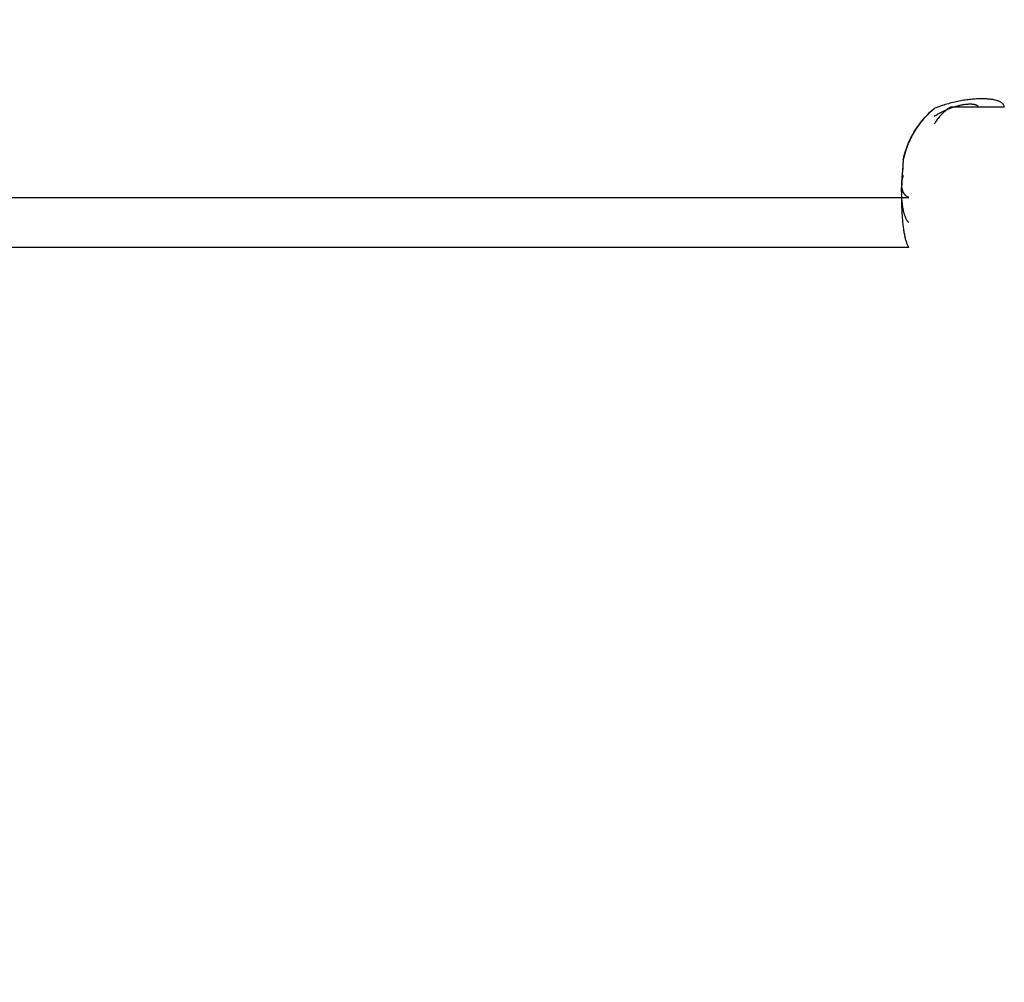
# Model space of a CAD drawing. Header units: millimetres. Extents: x 0 to 900, y -30 to 196.
# Tile 67 of 68: x 872 to 900, y 63 to 90. Entities that reach past the tile are written whole.
import ezdxf

# ---------------------------------------------------------------- set-up
doc = ezdxf.new("R2010")
doc.units = ezdxf.units.MM
doc.header["$MEASUREMENT"] = 0
doc.layers.add('Predefinito', color=5, linetype='Continuous')

# ---------------------------------------------------------------- blocks, each defined once
blk = doc.blocks.new('(#4957) MENSOLA_INTELIGENTE')
at = {"layer": 'Predefinito', "extrusion": (1, 0, 0)}
for points in [[(253.0531386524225, -143.6387972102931), (234.6624582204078, -83.48559196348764)], [(253.0531386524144, -143.6387972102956), (234.6624582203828, -83.48559196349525)], [(253.0531386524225, -143.6387972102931), (234.6624582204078, -83.48559196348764)], [(141.6472087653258, -76.40930901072), (141.6472087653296, -188.1559256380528)], [(141.6472087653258, -76.40930901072), (141.6472087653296, -188.1559256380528)], [(42.53357730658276, -103.431910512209), (128.1822646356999, -77.24647896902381)], [(127.9629858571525, -76.52925040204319), (42.31429852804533, -102.7146819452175)], [(42.09501974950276, -101.997453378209), (127.7437070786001, -75.81202183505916)], [(84.91936341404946, -88.90473760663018), (85.35792097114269, -90.33919474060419)], [(66.62851401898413, -211.0914423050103), (35.25423715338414, -108.4708066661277)], [(66.62851401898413, -211.0914423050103), (35.25423715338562, -108.4708066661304)], [(65.71180408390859, -209.8031710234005), (34.58630741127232, -107.9962587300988)], [(64.27734694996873, -210.2417285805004), (33.1518502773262, -108.4348162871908)], [(36.6122823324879, -105.242232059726), (42.53357730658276, -103.431910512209)], [(42.09501974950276, -101.997453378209), (42.53357730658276, -103.431910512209)], [(36.39300355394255, -104.5250034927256), (42.31429852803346, -102.7146819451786)], [(36.17372477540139, -103.8077749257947), (42.09501974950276, -101.997453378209)], [(39.57292981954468, -104.337071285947), (39.1343722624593, -102.9026141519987)], [(35.25423715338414, -108.4708066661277), (35.34579765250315, -108.4495644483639), (35.43656330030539, -108.4251481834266), (35.52642410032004, -108.3975874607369), (35.61527115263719, -108.3669156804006), (35.70299678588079, -108.3331700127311), (35.78949468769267, -108.2963913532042), (35.87466003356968, -108.2566242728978), (35.95838961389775, -108.2139169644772), (36.04058195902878, -108.1683211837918), (36.12113746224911, -108.1198921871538), (36.19995850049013, -108.068688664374), (36.27694955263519, -108.0147726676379), (36.35201731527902, -107.9582095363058), (36.42507081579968, -107.8990678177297), (36.49602152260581, -107.8374191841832), (36.56478345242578, -107.7733383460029), (36.63127327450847, -107.7069029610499), (36.6954104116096, -107.6381935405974), (36.75711713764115, -107.5672933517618), (36.81631867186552, -107.4942883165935), (36.87294326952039, -107.4192669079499), (36.92692230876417, -107.3423200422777), (36.97819037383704, -107.2635409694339), (37.02668533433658, -107.1830251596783), (37.07234842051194, -107.1008701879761), (37.11512429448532, -107.0171756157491), (37.15496111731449, -106.93204287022), (37.19181061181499, -106.8455751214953), (37.22562812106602, -106.7578771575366), (37.2563726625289, -106.6690552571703), (37.28400697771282, -106.5792170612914), (37.30849757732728, -106.4884714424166), (37.32981478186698, -106.3969283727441), (37.34793275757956, -106.3046987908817), (37.36282954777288, -106.2118944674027), (37.3744870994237, -106.1186278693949), (37.38289128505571, -106.0250120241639), (37.38803191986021, -105.9311603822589), (37.3899027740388, -105.8371866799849), (37.38850158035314, -105.7432048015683), (37.38383003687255, -105.6493286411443), (37.3758938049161, -105.555671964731), (37.36470250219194, -105.4623482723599), (37.35026969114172, -105.3694706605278), (37.33261286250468, -105.2771516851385), (37.31175341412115, -105.1855032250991), (37.28771662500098, -105.0946363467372), (37.2605316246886, -105.0046611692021), (37.2302313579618, -104.9156867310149), (37.19685254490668, -104.8278208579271), (37.16043563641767, -104.7411700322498), (37.12102476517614, -104.6558392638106), (37.07866769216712, -104.5719319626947), (37.03341574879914, -104.4895498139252), (36.98532377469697, -104.4087926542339), (36.93445005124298, -104.3297583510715), (36.88085623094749, -104.2525426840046), (36.82460726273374, -104.1772392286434), (36.76577131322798, -104.1039392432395), (36.70441968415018, -104.0327315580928), (36.64062672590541, -103.9637024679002), (36.57446974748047, -103.8969356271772), (36.50602892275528, -103.8325119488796), (36.43538719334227, -103.7705095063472), (36.36263016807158, -103.7110034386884), (36.28784601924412, -103.6540658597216)], [(35.25423715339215, -108.4708066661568), (35.34579765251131, -108.4495644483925), (35.43656330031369, -108.4251481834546), (35.52642410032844, -108.3975874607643), (35.61527115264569, -108.3669156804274), (35.70299678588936, -108.3331700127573), (35.78949468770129, -108.2963913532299), (35.87466003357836, -108.2566242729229), (35.95838961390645, -108.2139169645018), (36.0405819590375, -108.1683211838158), (36.12113746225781, -108.1198921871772), (36.19995850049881, -108.0686886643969), (36.27694955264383, -108.0147726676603), (36.35201731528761, -107.9582095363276), (36.42507081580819, -107.899067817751), (36.49602152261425, -107.837419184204), (36.56478345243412, -107.7733383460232), (36.6312732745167, -107.7069029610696), (36.6954104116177, -107.6381935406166), (36.75711713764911, -107.5672933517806), (36.81631867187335, -107.4942883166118), (36.87294326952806, -107.4192669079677), (36.92692230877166, -107.3423200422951), (36.97819037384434, -107.2635409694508), (37.0266853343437, -107.1830251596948), (37.07234842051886, -107.1008701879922), (37.11512429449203, -107.0171756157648), (37.15496111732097, -106.9320428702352), (37.19181061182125, -106.8455751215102), (37.22562812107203, -106.7578771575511), (37.25637266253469, -106.6690552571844), (37.28400697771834, -106.5792170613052), (37.30849757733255, -106.48847144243), (37.32981478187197, -106.3969283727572), (37.34793275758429, -106.3046987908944), (37.36282954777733, -106.2118944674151), (37.37448709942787, -106.1186278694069), (37.3828912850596, -106.0250120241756), (37.3880319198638, -105.9311603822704), (37.3899027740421, -105.8371866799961), (37.38850158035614, -105.7432048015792), (37.38383003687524, -105.649328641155), (37.3758938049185, -105.5556719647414), (37.36470250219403, -105.46234827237), (37.35026969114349, -105.3694706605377), (37.33261286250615, -105.2771516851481), (37.3117534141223, -105.1855032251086), (37.28771662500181, -105.0946363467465), (37.26053162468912, -105.0046611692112), (37.230231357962, -104.9156867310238), (37.19685254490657, -104.8278208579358), (37.16043563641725, -104.7411700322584), (37.12102476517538, -104.655839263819), (37.07866769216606, -104.5719319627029), (37.03341574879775, -104.4895498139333), (36.98532377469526, -104.4087926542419), (36.93445005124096, -104.3297583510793), (36.88085623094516, -104.2525426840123), (36.82460726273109, -104.177239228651), (36.76577131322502, -104.1039392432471), (36.70441968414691, -104.0327315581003), (36.64062672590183, -103.9637024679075), (36.57446974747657, -103.8969356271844), (36.50602892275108, -103.8325119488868), (36.43538719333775, -103.7705095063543), (36.36263016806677, -103.7110034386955), (36.287846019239, -103.6540658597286)], [(36.28784601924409, -103.6540658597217), (36.36117527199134, -103.7098560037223), (36.43322955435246, -103.7686831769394), (36.50383380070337, -103.8305187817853), (36.53853722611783, -103.862552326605), (36.57281222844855, -103.8953214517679), (36.60663690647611, -103.9288189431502), (36.6399894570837, -103.9630367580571), (36.67284821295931, -103.9979660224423), (36.70519168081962, -104.0335970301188), (36.73699858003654, -104.0699192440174), (36.76824788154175, -104.1069212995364), (36.79891884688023, -104.1445910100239), (36.82899106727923, -104.1829153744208), (36.85844450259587, -104.2218805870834), (36.88725952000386, -104.261472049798), (36.91541693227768, -104.3016743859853), (36.94289803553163, -104.3424714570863), (36.96968464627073, -104.383846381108), (36.99575913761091, -104.4257815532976), (37.02110447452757, -104.4682586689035), (37.04570424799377, -104.5112587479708), (37.06954270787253, -104.5547621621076), (37.09260479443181, -104.5987486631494), (37.11487616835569, -104.6431974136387), (37.1363432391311, -104.6880870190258), (37.15699319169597, -104.7333955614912), (37.17681401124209, -104.7791006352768), (37.19579450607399, -104.8251793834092), (37.21392432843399, -104.871608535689), (37.23119399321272, -104.9183644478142), (37.24759489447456, -104.9654231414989), (37.26311931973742, -105.0127603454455), (37.27776046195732, -105.0603515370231), (37.29151242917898, -105.1081719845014), (37.30437025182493, -105.156196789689), (37.31632988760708, -105.2044009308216), (37.32738822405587, -105.2527593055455), (37.33754307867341, -105.3012467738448), (37.34679319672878, -105.3498382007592), (37.35513824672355, -105.3985084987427), (37.36257881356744, -105.447232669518), (37.36911638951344, -105.4959858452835), (37.37475336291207, -105.5447433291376), (37.37949300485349, -105.593480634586), (37.38333945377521, -105.6421735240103), (37.38629769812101, -105.6907980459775), (37.38837355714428, -105.7393305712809), (37.38957365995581, -105.78774782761), (37.38990542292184, -105.8360269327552), (37.38937702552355, -105.8841454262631), (37.3879973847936, -105.9320812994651), (37.38577612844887, -105.9798130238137), (37.38272356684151, -106.0273195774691), (37.37885066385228, -106.0745804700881), (37.37416900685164, -106.1215757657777), (37.36242871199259, -106.2146927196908), (37.34760666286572, -106.3065227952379), (37.32981478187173, -106.3969283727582), (37.30894854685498, -106.4866742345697), (37.28478950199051, -106.5765007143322), (37.25729204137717, -106.6662363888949), (37.24228023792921, -106.7110149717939), (37.22642191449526, -106.7557039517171), (37.20971468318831, -106.8002803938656), (37.19215695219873, -106.8447211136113), (37.17374794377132, -106.8890027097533), (37.15448771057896, -106.9331015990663), (37.13437715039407, -106.9769940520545), (37.1134180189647, -107.0206562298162), (37.09161294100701, -107.0640642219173), (37.06896541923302, -107.1071940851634), (37.04547984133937, -107.1500218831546), (37.02116148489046, -107.1925237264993), (36.99601652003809, -107.2346758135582), (36.97005201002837, -107.2764544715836), (36.94327590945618, -107.3178361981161), (36.91569706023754, -107.3587977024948), (36.88732518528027, -107.3993159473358), (36.85817087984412, -107.4393681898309), (36.82824560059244, -107.4789320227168), (36.79756165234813, -107.5179854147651), (36.7661321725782, -107.5565067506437), (36.73397111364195, -107.5944748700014), (36.70109322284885, -107.6318691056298), (36.66751402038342, -107.6686693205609), (36.63324977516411, -107.70485594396), (36.59831747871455, -107.7404100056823), (36.56273481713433, -107.7753131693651), (36.52652014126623, -107.8095477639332), (36.48969243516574, -107.8430968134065), (36.45227128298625, -107.8759440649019), (36.41427683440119, -107.9080740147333), (36.37572976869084, -107.9394719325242), (36.33665125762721, -107.9701238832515), (36.29706292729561, -108.000016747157), (36.25698681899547, -108.0291382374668), (36.21644534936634, -108.0574769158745), (36.17546126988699, -108.0850222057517), (36.13405762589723, -108.1117644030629), (36.09225771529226, -108.1376946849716), (36.05008504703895, -108.1628051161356), (36.00756329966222, -108.1870886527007), (35.96471627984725, -108.2105391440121), (35.92156788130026, -108.2331513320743), (35.87814204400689, -108.2549208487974), (35.83446271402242, -108.2758442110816), (35.79055380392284, -108.2959188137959), (35.74643915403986, -108.3151429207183), (35.70214249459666, -108.3335156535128), (35.65768740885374, -108.3510369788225), (35.61309729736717, -108.3677076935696), (35.56839534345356, -108.3835294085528), (35.52360447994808, -108.3985045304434), (35.4338463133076, -108.4259284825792), (35.34400007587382, -108.4500139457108), (35.25423715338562, -108.4708066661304)], [(36.17372477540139, -103.8077749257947), (36.6122823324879, -105.242232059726)], [(35.55889192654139, -102.6266802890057), (35.57079035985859, -102.6642691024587), (35.58346640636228, -102.7017275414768), (35.59691922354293, -102.7390319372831), (35.61114702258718, -102.7761585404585), (35.62614705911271, -102.8130835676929), (35.64191562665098, -102.8497832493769), (35.65844805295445, -102.8862338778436), (35.67573869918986, -102.9224118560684), (35.69378096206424, -102.9582937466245), (35.71256727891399, -102.9938563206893), (35.73208913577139, -103.0290766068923), (35.75233707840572, -103.0639319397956), (35.77330072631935, -103.0984000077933), (35.79496878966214, -103.132458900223), (35.81732908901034, -103.1660871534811), (35.84036857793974, -103.1992637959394), (35.86407336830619, -103.2319683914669), (35.88842875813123, -103.2641810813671), (35.91341926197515, -103.2958826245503), (35.93902864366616, -103.3270544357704), (35.96523995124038, -103.3576786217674), (35.99203555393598, -103.3877380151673), (36.01939718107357, -103.4172162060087), (36.04730596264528, -103.4460975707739), (36.07574247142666, -103.4743672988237), (36.10468676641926, -103.5020114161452), (36.13411843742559, -103.5290168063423), (36.16401665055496, -103.555371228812), (36.19436019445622, -103.5810633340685), (36.22512752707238, -103.6060826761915), (36.25629682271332, -103.6304197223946), (36.28784601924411, -103.6540658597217)], [(36.28784601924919, -103.6540658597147), (36.23416109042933, -103.6132385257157), (36.18188330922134, -103.5706242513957), (36.13107212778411, -103.5262714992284), (36.08178533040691, -103.480230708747), (36.03407896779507, -103.4325542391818), (35.98800729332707, -103.3832963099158), (35.9436227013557, -103.3325129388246), (35.90097566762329, -103.2802618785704), (35.86011469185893, -103.2266025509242), (35.82108624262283, -103.1715959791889), (35.78393470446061, -103.1153047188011), (35.74870232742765, -103.0577927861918), (35.71542917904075, -102.9991255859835), (35.68415309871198, -102.9393698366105), (35.65490965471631, -102.8785934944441), (35.62773210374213, -102.81686567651), (35.60265135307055, -102.7542565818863), (35.57969592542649, -102.6908374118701), (35.5588919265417, -102.6266802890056)], [(35.55889192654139, -102.6266802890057), (35.57079035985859, -102.6642691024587), (35.58346640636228, -102.7017275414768), (35.59691922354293, -102.7390319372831), (35.61114702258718, -102.7761585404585), (35.62614705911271, -102.8130835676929), (35.64191562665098, -102.8497832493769), (35.65844805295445, -102.8862338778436), (35.67573869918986, -102.9224118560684), (35.69378096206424, -102.9582937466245), (35.71256727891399, -102.9938563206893), (35.73208913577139, -103.0290766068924), (35.75233707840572, -103.0639319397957), (35.77330072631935, -103.0984000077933), (35.79496878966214, -103.132458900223), (35.81732908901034, -103.1660871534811), (35.84036857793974, -103.1992637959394), (35.86407336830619, -103.2319683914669), (35.88842875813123, -103.2641810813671), (35.91341926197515, -103.2958826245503), (35.93902864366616, -103.3270544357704), (35.96523995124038, -103.3576786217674), (35.99203555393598, -103.3877380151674), (36.01939718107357, -103.4172162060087), (36.04730596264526, -103.4460975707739), (36.07574247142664, -103.4743672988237), (36.10468676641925, -103.5020114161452), (36.13411843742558, -103.5290168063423), (36.16401665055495, -103.5553712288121), (36.1943601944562, -103.5810633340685), (36.22512752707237, -103.6060826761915), (36.25629682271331, -103.6304197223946), (36.28784601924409, -103.6540658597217)], [(34.41226907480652, -98.87624593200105), (35.55889192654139, -102.6266802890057)], [(34.41226907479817, -98.87624593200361), (35.55889192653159, -102.6266802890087)], [(34.41226907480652, -98.87624593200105), (35.55889192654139, -102.6266802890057)], [(34.83957538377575, -104.2156653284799), (35.27813294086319, -105.6501224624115)], [(34.46762649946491, -105.8979191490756), (34.0290689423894, -104.4634620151)], [(34.58630741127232, -107.9962587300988), (33.1518502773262, -108.4348162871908)], [(33.61174433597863, -96.2578474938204), (34.41226907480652, -98.87624593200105)], [(33.61174433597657, -96.25784749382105), (34.41226907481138, -98.87624593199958)], [(33.61174433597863, -96.2578474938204), (34.41226907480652, -98.87624593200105)], [(32.85924441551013, -105.4160889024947), (34.17517449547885, -106.1360781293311)], [(32.70120283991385, -106.9608149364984), (34.13565997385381, -106.5222573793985)], [(34.02906894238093, -104.4634620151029), (34.12477197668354, -104.7764925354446)], [(27.31756183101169, -75.67050416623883), (33.61174433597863, -96.2578474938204)], [(27.31756183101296, -75.67050416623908), (33.61174433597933, -96.25784749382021)], [(27.3175618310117, -75.67050416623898), (33.61174433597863, -96.2578474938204)]]:
    blk.add_lwpolyline(points, dxfattribs=at)
at = {"layer": 'Predefinito'}
for points in [[(898.4, 81.98644704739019), (1.600000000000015, 81.98644704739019)], [(898.4, 81.54788949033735), (1.600000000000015, 81.54788949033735)], [(898.5, 37.3899112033), (900, 37.3899112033)], [(898.5000000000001, 36.28784601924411), (900.0000000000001, 36.28784601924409)], [(900.0000000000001, 35.55889192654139), (898.5000000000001, 35.55889192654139)], [(898.5, 34.98558050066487), (900, 34.98558050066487)], [(898.5000000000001, 34.41226907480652), (900.0000000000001, 34.41226907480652)], [(897.0735385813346, 34.11381235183), (2.92646141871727, 34.11381235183)], [(450, 34.13565997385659), (897.1143127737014, 34.13565997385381)], [(898.5, 34.01200670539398), (900, 34.01200670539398)], [(898.5000000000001, 33.61174433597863), (900.0000000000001, 33.61174433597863)], [(897.114312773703, 32.70120283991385), (450, 32.70120283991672)], [(897.073538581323, 32.61381235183), (2.92646141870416, 32.61381235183)], [(898.5, 30.46465308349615), (900, 30.46465308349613)]]:
    blk.add_lwpolyline(points, dxfattribs=at)
at = {"layer": 'Predefinito', "extrusion": (0.9998629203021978, 0.01592200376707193, 0.00454207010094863)}
blk.add_lwpolyline([(27.78520780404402, -106.0795240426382), (21.9771780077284, -107.736153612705)], dxfattribs=at)
at = {"layer": 'Predefinito', "extrusion": (0, -0.2923717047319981, 0.956304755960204)}
blk.add_lwpolyline([(897.8330634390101, 2.847539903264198), (897.8655625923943, 2.881720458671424), (897.8973823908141, 2.916811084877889), (897.9284864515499, 2.95279266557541), (897.958839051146, 2.989644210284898), (897.988405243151, 3.027342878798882), (898.0171509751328, 3.065864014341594), (898.0450432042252, 3.105181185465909), (898.0720500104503, 3.145266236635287), (898.0981407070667, 3.18608934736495), (898.1232859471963, 3.227619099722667), (898.1474578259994, 3.269822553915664), (898.1706299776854, 3.312665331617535), (898.1927776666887, 3.356111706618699), (898.2138778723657, 3.400124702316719), (898.2339093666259, 3.444666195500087), (898.2528527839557, 3.489697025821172), (898.2706906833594, 3.535177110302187), (898.2874076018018, 3.581065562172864), (898.3029900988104, 3.627320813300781), (898.3174267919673, 3.67390073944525), (898.3307083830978, 3.720762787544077), (898.3428276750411, 3.767864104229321), (898.3537795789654, 3.815161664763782), (898.3635611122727, 3.862612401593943), (898.3721713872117, 3.910173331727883), (898.3796115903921, 3.957801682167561), (898.3858849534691, 4.005455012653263), (898.3909967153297, 4.053091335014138), (898.3949540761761, 4.100669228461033), (898.3977661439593, 4.148147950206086), (898.3994438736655, 4.195487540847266), (898.4, 4.242648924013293)], dxfattribs=at)
at = {"layer": 'Predefinito', "extrusion": (0, -0.2923717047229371, 0.9563047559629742)}
blk.add_lwpolyline([(898.3999999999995, 4.242648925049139), (898.3988735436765, 4.175532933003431), (898.3954954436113, 4.108492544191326), (898.3898695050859, 4.041603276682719), (898.3820020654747, 3.974940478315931), (898.3719019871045, 3.908579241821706), (898.3595806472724, 3.842594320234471), (898.3450519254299, 3.7770600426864), (898.3283321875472, 3.712050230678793), (898.3094402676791, 3.647638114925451), (898.2883974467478, 3.583896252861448), (898.2652274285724, 3.520896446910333), (898.2399563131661, 3.458709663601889), (898.2126125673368, 3.397405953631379), (898.1832269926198, 3.337054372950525), (898.1518326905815, 3.277722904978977), (898.1184650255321, 3.219478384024), (898.0831615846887, 3.162386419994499), (898.0459621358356, 3.10651132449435), (898.0069085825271, 3.051916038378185), (897.9660449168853, 2.99866206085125), (897.9234171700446, 2.946809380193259), (897.8790733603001, 2.896416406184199), (897.8330634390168, 2.847539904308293)], dxfattribs=at)
at = {"layer": 'Predefinito', "extrusion": (0.8863624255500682, -0.2759956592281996, -0.3717365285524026)}
blk.add_lwpolyline([(301.7717684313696, 218.6663699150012), (301.633077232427, 218.5007955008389)], dxfattribs=at)
at = {"layer": 'Predefinito', "extrusion": (0, -0.2923717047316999, 0.9563047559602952)}
blk.add_lwpolyline([(897.833063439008, 2.847539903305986), (897.8655625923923, 2.881720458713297), (897.897382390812, 2.916811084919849), (897.9284864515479, 2.952792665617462), (897.958839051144, 2.989644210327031), (897.9884052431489, 3.027342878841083), (898.0171509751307, 3.065864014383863), (898.0450432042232, 3.105181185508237), (898.0720500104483, 3.145266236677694), (898.0981407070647, 3.186089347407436), (898.1232859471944, 3.227619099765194), (898.1474578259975, 3.269822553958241), (898.1706299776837, 3.312665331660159), (898.192777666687, 3.356111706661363), (898.2138778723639, 3.400124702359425), (898.2339093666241, 3.444666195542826), (898.252852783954, 3.489697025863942), (898.2706906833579, 3.535177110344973), (898.2874076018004, 3.58106556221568), (898.302990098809, 3.627320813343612), (898.3174267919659, 3.673900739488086), (898.3307083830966, 3.720762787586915), (898.3428276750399, 3.767864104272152), (898.3537795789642, 3.81516166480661), (898.3635611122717, 3.862612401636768), (898.3721713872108, 3.910173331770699), (898.3796115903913, 3.957801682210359), (898.3858849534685, 4.005455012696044), (898.390996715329, 4.053091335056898), (898.3949540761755, 4.100669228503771), (898.3977661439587, 4.148147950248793), (898.3994438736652, 4.195487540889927), (898.3999999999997, 4.242648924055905)], dxfattribs=at)
at = {"layer": 'Predefinito', "extrusion": (0, -0.2923717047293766, 0.9563047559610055)}
blk.add_lwpolyline([(897.2743078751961, 1.999999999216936), (897.2993629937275, 2.058362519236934), (897.3258369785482, 2.116231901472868), (897.3537153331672, 2.173556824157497), (897.3829811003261, 2.230286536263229), (897.4136148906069, 2.286371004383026), (897.445594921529, 2.34176105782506), (897.478897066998, 2.396408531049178), (897.5134949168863, 2.450266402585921), (897.5493598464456, 2.503288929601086), (897.5864610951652, 2.555431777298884), (897.624765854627, 2.606652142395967), (897.6642393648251, 2.656908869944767), (897.7048450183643, 2.706162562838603), (897.7465444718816, 2.754375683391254), (897.7892977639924, 2.801512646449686), (897.8330634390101, 2.84753990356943)], dxfattribs=at)
at = {"layer": 'Predefinito', "extrusion": (0, 1, 0)}
for points in [[(-900.0000000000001, -108.4708066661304), (-898.5000000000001, -108.4708066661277)], [(-899.9999999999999, -108.470806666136), (-898.5, -108.4708066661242)], [(-450, -105.8979191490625), (-897.2743078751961, -105.8979191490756)], [(-897.2743078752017, -104.4634620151), (-450, -104.4634620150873)]]:
    blk.add_lwpolyline(points, dxfattribs=at)
at = {"layer": 'Predefinito', "extrusion": (0, -0.2923717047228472, 0.9563047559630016)}
blk.add_lwpolyline([(897.833063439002, 2.847539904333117), (897.7694595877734, 2.779917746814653), (897.7082180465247, 2.710148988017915), (897.6494112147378, 2.638316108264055), (897.5931086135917, 2.564504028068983), (897.5393768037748, 2.488800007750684), (897.4882793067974, 2.411293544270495), (897.4398765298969, 2.33207626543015), (897.394225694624, 2.251241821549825), (897.3513807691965, 2.168885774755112), (897.3113924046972, 2.085105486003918), (897.274307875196, 1.999999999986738)], dxfattribs=at)
at = {"layer": 'Predefinito', "extrusion": (0, -0.2923717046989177, 0.9563047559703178)}
blk.add_lwpolyline([(897.2743078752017, 2.000000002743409), (897.2993629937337, 2.058362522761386), (897.3258369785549, 2.116231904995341), (897.3537153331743, 2.173556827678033), (897.3829811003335, 2.230286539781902), (897.4136148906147, 2.286371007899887), (897.4455949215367, 2.341761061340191), (897.478897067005, 2.396408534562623), (897.513494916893, 2.45026640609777), (897.5493598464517, 2.503288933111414), (897.5864610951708, 2.555431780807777), (897.6247658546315, 2.606652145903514), (897.6642393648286, 2.656908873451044), (897.7048450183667, 2.706162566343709), (897.7465444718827, 2.754375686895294), (897.7892977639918, 2.80151264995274), (897.833063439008, 2.847539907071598)], dxfattribs=at)
at = {"layer": 'Predefinito', "extrusion": (0.1489389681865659, -0.1582402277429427, 0.9761030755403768)}
blk.add_lwpolyline([(678.0310935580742, -601.2785999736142), (678.0310935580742, -599.7783884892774)], dxfattribs=at)
at = {"layer": 'Predefinito', "extrusion": (0, 0.9563047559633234, 0.2923717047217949)}
blk.add_lwpolyline([(-898.0000000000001, -113.3893935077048), (-897.9583148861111, -113.35252970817), (-897.917265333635, -113.3146894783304), (-897.8768844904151, -113.2758884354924), (-897.8372050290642, -113.2361436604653), (-897.7982590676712, -113.1954736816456), (-897.760078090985, -113.1538984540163), (-897.7226928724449, -113.1114393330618), (-897.6861333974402, -113.0681190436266), (-897.6504287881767, -113.0239616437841), (-897.6156072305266, -112.9789924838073), (-897.5816959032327, -112.933238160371), (-897.5487209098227, -112.8867264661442), (-897.5167072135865, -112.8394863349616), (-897.4856785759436, -112.7915477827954), (-897.4556574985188, -112.7429418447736), (-897.4266651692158, -112.6937005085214), (-897.3987214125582, -112.6438566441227), (-897.3718446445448, -112.593443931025), (-897.3460518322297, -112.542496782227), (-897.3213584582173, -112.4910502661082), (-897.2977784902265, -112.4391400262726), (-897.2753243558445, -112.3868021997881), (-897.2540069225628, -112.3340733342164), (-897.2338354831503, -112.2809903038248), (-897.2148177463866, -112.2275902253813), (-897.1969598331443, -112.1739103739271), (-897.1802662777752, -112.1199880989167), (-897.164740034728, -112.0658607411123), (-897.1503824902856, -112.0115655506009), (-897.1371934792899, -111.9571396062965), (-897.1251713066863, -111.9026197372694), (-897.1143127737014, -111.8480424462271)], dxfattribs=at)
at = {"layer": 'Predefinito', "extrusion": (0, 0.9563047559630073, 0.2923717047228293)}
blk.add_lwpolyline([(-897.1143127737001, -111.8480424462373), (-897.1325600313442, -111.9367550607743), (-897.1537724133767, -112.0248057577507), (-897.1779260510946, -112.1120954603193), (-897.2049937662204, -112.1985259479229), (-897.2349451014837, -112.2839999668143), (-897.267746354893, -112.3684213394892), (-897.3033606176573, -112.4516950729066), (-897.3417478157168, -112.5337274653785), (-897.382864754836, -112.6144262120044), (-897.4266651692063, -112.6937005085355), (-897.4730997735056, -112.7714611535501), (-897.5221163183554, -112.8476206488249), (-897.5736596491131, -112.9220932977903), (-897.6276717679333, -112.9947953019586), (-897.6840918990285, -113.0656448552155), (-897.7428565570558, -113.1345622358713), (-897.8038996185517, -113.201469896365), (-897.867152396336, -113.266292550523), (-897.9325437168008, -113.3289572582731), (-897.999999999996, -113.3893935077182)], dxfattribs=at)
at = {"layer": 'Predefinito', "extrusion": (0, 0.9563047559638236, 0.292371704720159)}
blk.add_lwpolyline([(-898.0000000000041, -113.3893935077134), (-897.9583148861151, -113.3525297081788), (-897.9172653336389, -113.3146894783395), (-897.876884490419, -113.2758884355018), (-897.8372050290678, -113.236143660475), (-897.7982590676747, -113.1954736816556), (-897.7600780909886, -113.1538984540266), (-897.7226928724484, -113.1114393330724), (-897.6861333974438, -113.0681190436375), (-897.6504287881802, -113.0239616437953), (-897.61560723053, -112.9789924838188), (-897.5816959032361, -112.9332381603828), (-897.5487209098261, -112.8867264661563), (-897.5167072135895, -112.839486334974), (-897.4856785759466, -112.7915477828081), (-897.4556574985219, -112.7429418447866), (-897.4266651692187, -112.6937005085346), (-897.3987214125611, -112.6438566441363), (-897.3718446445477, -112.5934439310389), (-897.3460518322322, -112.5424967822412), (-897.32135845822, -112.4910502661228), (-897.2977784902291, -112.4391400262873), (-897.275324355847, -112.3868021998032), (-897.2540069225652, -112.3340733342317), (-897.2338354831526, -112.2809903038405), (-897.2148177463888, -112.2275902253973), (-897.1969598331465, -112.1739103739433), (-897.1802662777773, -112.1199880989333), (-897.1647400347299, -112.0658607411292), (-897.1503824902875, -112.011565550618), (-897.1371934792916, -111.9571396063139), (-897.1251713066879, -111.9026197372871), (-897.114312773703, -111.8480424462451)], dxfattribs=at)
at = {"layer": 'Predefinito'}
for points in [[(900.0000000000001, 35.25423715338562, -108.4708066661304), (899.9992321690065, 35.19856653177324, -108.4851657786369), (899.9969464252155, 35.14349180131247, -108.4991195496), (899.9931693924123, 35.08901918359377, -108.5126646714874), (899.987927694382, 35.03515490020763, -108.5257978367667), (899.9812479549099, 34.98190517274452, -108.5385157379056), (899.9731567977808, 34.9292762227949, -108.5508150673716), (899.9636808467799, 34.87727427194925, -108.5626925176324), (899.9528467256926, 34.82590554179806, -108.5741447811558), (899.9406810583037, 34.77517625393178, -108.5851685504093), (899.9272104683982, 34.7250926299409, -108.5957605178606), (899.9124615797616, 34.67566089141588, -108.6059173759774), (899.8964610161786, 34.62688725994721, -108.6156358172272), (899.8792354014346, 34.57877795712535, -108.6249125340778), (899.8608113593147, 34.53133920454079, -108.6337442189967), (899.841215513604, 34.48457722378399, -108.6421275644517), (899.8204744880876, 34.43849823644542, -108.6500592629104), (899.7986149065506, 34.39310846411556, -108.6575360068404), (899.775663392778, 34.3484141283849, -108.6645544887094), (899.7516465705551, 34.30442145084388, -108.6711114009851), (899.7265910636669, 34.261136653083, -108.677203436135), (899.7005234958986, 34.21856595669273, -108.6828272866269), (899.6734704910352, 34.17671558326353, -108.6879796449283), (899.6454586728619, 34.13559175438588, -108.692657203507), (899.6165146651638, 34.09520069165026, -108.6968566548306), (899.586665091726, 34.05554861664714, -108.7005746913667), (899.5559365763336, 34.016641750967, -108.7038080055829), (899.5243557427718, 33.97848631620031, -108.706553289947), (899.4919492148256, 33.94108853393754, -108.7088072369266), (899.4587436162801, 33.90445462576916, -108.7105665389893), (899.4247655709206, 33.86859081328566, -108.7118278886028), (899.390041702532, 33.83350331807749, -108.7125879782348), (899.3545986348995, 33.79919836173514, -108.7128435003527), (899.3184629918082, 33.76568216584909, -108.7125911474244), (899.2816613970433, 33.73296095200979, -108.7118276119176), (899.2442204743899, 33.70104094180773, -108.7105495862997), (899.2061668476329, 33.6699283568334, -108.7087537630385), (899.1675271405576, 33.63962941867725, -108.7064368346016), (899.1283279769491, 33.61015034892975, -108.7035954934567), (899.0885959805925, 33.58149736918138, -108.7002264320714), (899.048357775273, 33.55367670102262, -108.6963263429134), (899.0076399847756, 33.52669456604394, -108.6918919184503), (898.9664692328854, 33.50055718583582, -108.6869198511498), (898.9248721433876, 33.47527078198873, -108.6814068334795), (898.8828753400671, 33.45084157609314, -108.675349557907), (898.8405054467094, 33.42727578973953, -108.6687447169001), (898.7977890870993, 33.40457964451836, -108.6615890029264), (898.754752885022, 33.38275936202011, -108.6538791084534), (898.7114234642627, 33.36182116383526, -108.645611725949), (898.6678274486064, 33.34177127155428, -108.6367835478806), (898.6239914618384, 33.32261590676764, -108.627391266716), (898.5799421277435, 33.30436129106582, -108.6174315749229), (898.5357060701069, 33.2870136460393, -108.6069011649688), (898.4913099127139, 33.27057919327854, -108.5957967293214), (898.4467802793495, 33.25506415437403, -108.5841149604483), (898.4021437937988, 33.24047475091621, -108.5718525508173), (898.357427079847, 33.2268172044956, -108.5590061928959), (898.3126567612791, 33.21409773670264, -108.5455725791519), (898.2678594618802, 33.20232256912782, -108.5315484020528), (898.2230618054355, 33.1914979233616, -108.5169303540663), (898.1782904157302, 33.18163002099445, -108.5017151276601), (898.1335719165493, 33.17272508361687, -108.4858994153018), (898.0889329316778, 33.16478933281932, -108.469479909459), (898.0444000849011, 33.15782899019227, -108.4524533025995), (898.0000000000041, 33.1518502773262, -108.4348162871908)], [(898.5000000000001, 35.25423715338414, -108.4708066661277), (898.49980252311, 35.2406442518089, -108.4724438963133), (898.4992147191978, 35.22701254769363, -108.4738208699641), (898.498243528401, 35.21334999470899, -108.4749357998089), (898.496895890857, 35.19966454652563, -108.4757868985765), (898.4951787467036, 35.1859641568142, -108.4763723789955), (898.4930990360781, 35.17225677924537, -108.4766904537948), (898.4906636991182, 35.15855036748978, -108.4767393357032), (898.4878796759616, 35.14485287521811, -108.4765172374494), (898.4847539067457, 35.13117225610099, -108.4760223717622), (898.4812933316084, 35.11751646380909, -108.4752529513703), (898.4775048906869, 35.10389345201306, -108.4742071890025), (898.4733955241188, 35.09031117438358, -108.4728832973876), (898.4689721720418, 35.07677758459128, -108.4712794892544), (898.4642417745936, 35.06330063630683, -108.4693939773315), (898.4592112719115, 35.04988828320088, -108.4672249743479), (898.4538876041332, 35.03654847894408, -108.4647706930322), (898.4482777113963, 35.0232891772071, -108.4620293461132), (898.4423885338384, 35.01011833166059, -108.4589991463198), (898.436227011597, 34.99704389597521, -108.4556783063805), (898.4298000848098, 34.98407382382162, -108.4520650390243), (898.4231146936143, 34.97121606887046, -108.4481575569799), (898.416177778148, 34.9584785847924, -108.443954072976), (898.4089962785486, 34.9458693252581, -108.4394527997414), (898.4015771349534, 34.9333962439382, -108.434651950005), (898.3939272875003, 34.92106729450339, -108.4295497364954), (898.3860536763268, 34.90889043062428, -108.4241443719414), (898.3779632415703, 34.89687360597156, -108.4184340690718), (898.3696629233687, 34.88502477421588, -108.4124170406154), (898.3611596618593, 34.87335188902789, -108.4060914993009), (898.3524603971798, 34.86186290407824, -108.3994556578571), (898.3435720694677, 34.8505657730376, -108.3925077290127), (898.3345016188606, 34.83946844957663, -108.3852459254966), (898.3252563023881, 34.82857732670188, -108.377669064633), (898.3158446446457, 34.81789255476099, -108.3697783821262), (898.3062754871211, 34.80741272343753, -108.3615757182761), (898.2965576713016, 34.79713642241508, -108.3530629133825), (898.2867000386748, 34.7870622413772, -108.3442418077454), (898.2767114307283, 34.77718877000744, -108.3351142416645), (898.2666006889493, 34.7675145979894, -108.3256820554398), (898.2563766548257, 34.75803831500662, -108.3159470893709), (898.2460481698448, 34.74875851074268, -108.3059111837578), (898.2356240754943, 34.73967377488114, -108.2955761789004), (898.2251132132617, 34.73078269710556, -108.2849439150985), (898.2145244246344, 34.72208386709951, -108.2740162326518), (898.2038665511, 34.71357587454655, -108.2627949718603), (898.193148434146, 34.70525730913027, -108.2512819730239), (898.18237891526, 34.69712676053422, -108.2394790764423), (898.1715668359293, 34.68918281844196, -108.2273881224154), (898.1498503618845, 34.67384911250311, -108.2023494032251), (898.1280697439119, 34.65924490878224, -108.1761805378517), (898.1062957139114, 34.64535892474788, -108.1488962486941), (898.0845990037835, 34.63217987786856, -108.120511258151), (898.0630503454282, 34.61969648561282, -108.0910402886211), (898.0417204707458, 34.60789746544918, -108.0604980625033), (898.0206801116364, 34.59677153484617, -108.0288993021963), (898.0000000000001, 34.58630741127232, -107.9962587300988)], [(898.0000000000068, 33.86588067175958, -108.2165152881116), (898.0257953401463, 33.87119729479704, -108.232913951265), (898.0518386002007, 33.87701293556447, -108.2489515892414), (898.0781076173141, 33.88333172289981, -108.2646255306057), (898.1045802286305, 33.89015778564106, -108.2799331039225), (898.131234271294, 33.89749525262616, -108.2948716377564), (898.1580475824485, 33.9053482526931, -108.3094384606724), (898.1849979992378, 33.91372091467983, -108.3236309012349), (898.2120633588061, 33.92261736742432, -108.3374462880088), (898.2392214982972, 33.93204173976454, -108.3508819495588), (898.2664502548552, 33.94199816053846, -108.3639352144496), (898.2937274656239, 33.95249075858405, -108.3766034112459), (898.3210309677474, 33.96352366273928, -108.3888838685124), (898.3483385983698, 33.97510100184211, -108.4007739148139), (898.3756281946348, 33.98722690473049, -108.412270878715), (898.4028775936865, 33.99990550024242, -108.4233720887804), (898.430064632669, 34.01314091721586, -108.434074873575), (898.4571671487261, 34.02693728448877, -108.4443765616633), (898.4841629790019, 34.04129873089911, -108.4542744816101), (898.5110299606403, 34.05622938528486, -108.4637659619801), (898.5377459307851, 34.07173337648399, -108.472848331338), (898.5642887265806, 34.08781483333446, -108.4815189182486), (898.5906361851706, 34.10447788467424, -108.4897750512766), (898.6167661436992, 34.12172665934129, -108.4976140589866), (898.6426564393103, 34.1395652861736, -108.5050332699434), (898.6682849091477, 34.15799789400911, -108.5120300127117), (898.6936293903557, 34.17702861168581, -108.5186016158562), (898.718667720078, 34.19666156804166, -108.5247454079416), (898.7433777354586, 34.21690089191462, -108.5304587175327), (898.7677372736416, 34.23775071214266, -108.5357388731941), (898.7917241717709, 34.25921515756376, -108.5405832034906), (898.8153162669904, 34.28129835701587, -108.5449890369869), (898.8384913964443, 34.30400443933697, -108.5489537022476), (898.8612281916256, 34.32733356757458, -108.5524758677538), (898.8835084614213, 34.35127004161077, -108.5555595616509), (898.9053148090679, 34.37579419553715, -108.5582101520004), (898.9266298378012, 34.40088636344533, -108.5604330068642), (898.9474361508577, 34.4265268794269, -108.5622334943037), (898.9677163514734, 34.45269607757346, -108.5636169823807), (898.9874530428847, 34.47937429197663, -108.5645888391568), (899.0066288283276, 34.50654185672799, -108.5651544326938), (899.0252263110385, 34.53417910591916, -108.5653191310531), (899.0432280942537, 34.56226637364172, -108.5650883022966), (899.0606167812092, 34.59078399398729, -108.5644673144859), (899.0773749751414, 34.61971230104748, -108.5634615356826), (899.0934852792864, 34.64903162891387, -108.5620763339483), (899.1089302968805, 34.67872231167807, -108.5603170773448), (899.1236926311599, 34.70876468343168, -108.5581891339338), (899.1377548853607, 34.73913907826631, -108.5556978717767), (899.1510996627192, 34.76982583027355, -108.5528486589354), (899.1637095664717, 34.80080527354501, -108.5496468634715), (899.1755671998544, 34.83205774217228, -108.5460978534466), (899.1866551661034, 34.86356357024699, -108.5422069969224), (899.1969560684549, 34.89530309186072, -108.5379796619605), (899.2064525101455, 34.92725664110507, -108.5334212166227), (899.215127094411, 34.95940455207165, -108.5285370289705), (899.2229624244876, 34.99172715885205, -108.5233324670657), (899.2299411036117, 35.02420479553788, -108.5178128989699), (899.2360457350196, 35.05681779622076, -108.5119836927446), (899.2412589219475, 35.08954649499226, -108.5058502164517), (899.2455632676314, 35.12237122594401, -108.4994178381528), (899.2489413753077, 35.15527232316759, -108.4926919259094), (899.2513758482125, 35.18823012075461, -108.4856778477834), (899.2528492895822, 35.22122495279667, -108.4783809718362), (899.2533443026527, 35.25423715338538, -108.4708066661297)], [(897.1143127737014, 34.13565997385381, -106.5222573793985), (897.1096096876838, 34.13201338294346, -106.5097389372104), (897.1051292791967, 34.12872016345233, -106.4972053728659), (897.1008718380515, 34.12577678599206, -106.4846616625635), (897.0968376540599, 34.12317972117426, -106.4721127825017), (897.093027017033, 34.12092543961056, -106.4595637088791), (897.0894402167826, 34.11901041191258, -106.4470194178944), (897.0860775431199, 34.11743110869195, -106.4344848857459), (897.0829392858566, 34.11618400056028, -106.4219650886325), (897.0800257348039, 34.11526555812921, -106.4094650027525), (897.0773371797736, 34.11467225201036, -106.3969896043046), (897.0748739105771, 34.11440055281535, -106.3845438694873), (897.0726362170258, 34.11444693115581, -106.3721327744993), (897.070624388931, 34.11480785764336, -106.359761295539), (897.0688387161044, 34.11547980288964, -106.3474344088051), (897.0672794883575, 34.11645923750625, -106.335157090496), (897.0659469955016, 34.11774263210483, -106.3229343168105), (897.0648415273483, 34.11932645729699, -106.310771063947), (897.0639633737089, 34.12120718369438, -106.2986723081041), (897.0633128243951, 34.12338128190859, -106.2866430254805), (897.0628901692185, 34.12584522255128, -106.2746881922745), (897.06269569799, 34.12859547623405, -106.262812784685), (897.0627297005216, 34.13162851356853, -106.2510217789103), (897.0629924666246, 34.13494080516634, -106.239320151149), (897.0634842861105, 34.13852882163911, -106.2277128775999), (897.0642054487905, 34.14238903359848, -106.2162049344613), (897.0651562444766, 34.14651791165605, -106.2048012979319), (897.0663369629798, 34.15091192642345, -106.1935069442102), (897.0677478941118, 34.15556754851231, -106.1823268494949), (897.069389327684, 34.16048124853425, -106.1712659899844), (897.0712615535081, 34.16564949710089, -106.1603293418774), (897.0733648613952, 34.17106876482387, -106.1495218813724), (897.075699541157, 34.1767355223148, -106.138848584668), (897.0782658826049, 34.18264624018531, -106.1283144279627), (897.0810641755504, 34.18879738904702, -106.1179243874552), (897.084094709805, 34.19518543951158, -106.107683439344), (897.08735777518, 34.20180686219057, -106.0975965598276), (897.090853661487, 34.20865812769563, -106.0876687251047), (897.0945826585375, 34.21573570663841, -106.0779049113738), (897.0985450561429, 34.22303606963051, -106.0683100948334), (897.1027411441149, 34.23055568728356, -106.0588892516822), (897.1071712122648, 34.23829103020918, -106.0496473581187), (897.1118355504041, 34.24623856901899, -106.0405893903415), (897.116734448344, 34.25439477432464, -106.0317203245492), (897.1218681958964, 34.26275611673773, -106.0230451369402), (897.1272370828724, 34.27131906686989, -106.0145688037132), (897.1328413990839, 34.28008009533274, -106.0062963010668), (897.1386814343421, 34.28903567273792, -105.9982326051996), (897.1447574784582, 34.29818226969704, -105.99038269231), (897.1510698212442, 34.30751635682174, -105.9827515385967), (897.1576187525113, 34.31703440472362, -105.9753441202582), (897.1644045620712, 34.32673288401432, -105.9681654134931), (897.171427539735, 34.33660826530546, -105.9612203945), (897.1786879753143, 34.34665701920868, -105.9545140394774), (897.1861861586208, 34.35687561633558, -105.948051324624), (897.1939223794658, 34.36726052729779, -105.9418372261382), (897.2018969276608, 34.37780822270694, -105.9358767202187), (897.2101100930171, 34.38851517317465, -105.930174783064), (897.2185621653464, 34.39937784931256, -105.9247363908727), (897.2272534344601, 34.41039272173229, -105.9195665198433), (897.2361841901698, 34.42155626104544, -105.9146701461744), (897.2453547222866, 34.43286493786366, -105.9100522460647), (897.2547653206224, 34.44431522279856, -105.9057177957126), (897.2644162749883, 34.45590358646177, -105.9016717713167), (897.2743078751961, 34.46762649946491, -105.8979191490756)], [(897.274307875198, 34.2475963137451, -105.178232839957), (897.2650262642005, 34.21996363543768, -105.1870644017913), (897.2559512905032, 34.19244416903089, -105.1966256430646), (897.2470834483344, 34.16505716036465, -105.2069069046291), (897.2384232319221, 34.13782185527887, -105.217898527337), (897.2299711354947, 34.11075749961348, -105.2295908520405), (897.2217276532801, 34.08388333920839, -105.2419742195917), (897.2136932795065, 34.05721861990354, -105.2550389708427), (897.2058685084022, 34.03078258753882, -105.2687754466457), (897.1982538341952, 34.00459448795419, -105.2831739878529), (897.1908497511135, 33.97867356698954, -105.2982249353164), (897.1836567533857, 33.95303907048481, -105.3139186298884), (897.1766753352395, 33.92771024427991, -105.330245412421), (897.1699059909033, 33.90270633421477, -105.3471956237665), (897.163349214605, 33.8780465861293, -105.3647596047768), (897.1570055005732, 33.85375024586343, -105.3829276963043), (897.1508753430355, 33.82983655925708, -105.401690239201), (897.1449592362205, 33.80632477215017, -105.4210375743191), (897.139257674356, 33.78323413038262, -105.4409600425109), (897.1337711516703, 33.76058387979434, -105.4614479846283), (897.1285001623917, 33.73839326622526, -105.4824917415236), (897.1234452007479, 33.71668153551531, -105.504081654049), (897.1186067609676, 33.6954679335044, -105.5262080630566), (897.1139853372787, 33.67477170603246, -105.5488613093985), (897.1095814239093, 33.6546120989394, -105.5720317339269), (897.1053955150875, 33.63500835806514, -105.595709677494), (897.1014281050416, 33.61597972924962, -105.6198854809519), (897.0976796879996, 33.59754545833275, -105.6445494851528), (897.0941507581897, 33.57972479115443, -105.6696920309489), (897.0908418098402, 33.56253697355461, -105.6953034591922), (897.087753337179, 33.54600125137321, -105.7213741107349), (897.0848858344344, 33.53013687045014, -105.7478943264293), (897.0822397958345, 33.51496307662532, -105.7748544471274), (897.0798156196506, 33.50049627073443, -105.8022426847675), (897.0776133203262, 33.48674147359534, -105.8300387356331), (897.0756328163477, 33.47370086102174, -105.858220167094), (897.0738740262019, 33.46137660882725, -105.8867645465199), (897.0723368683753, 33.44977089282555, -105.9156494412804), (897.0710212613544, 33.43888588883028, -105.9448524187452), (897.0699271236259, 33.4287237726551, -105.974351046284), (897.0690543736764, 33.41928672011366, -106.0041228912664), (897.0684029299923, 33.41057690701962, -106.0341455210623), (897.0679727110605, 33.40259650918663, -106.0643965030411), (897.0677636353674, 33.39534770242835, -106.0948534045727), (897.0677756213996, 33.38883266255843, -106.1254937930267), (897.0680085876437, 33.38305356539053, -106.1562952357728), (897.0684624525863, 33.37801258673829, -106.1872353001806), (897.069137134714, 33.37371190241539, -106.2182915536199), (897.0700325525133, 33.37015368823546, -106.2494415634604), (897.0711486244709, 33.36734012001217, -106.2806628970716), (897.0724852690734, 33.36527337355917, -106.3119331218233), (897.0740424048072, 33.36395562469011, -106.3432298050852), (897.075819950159, 33.36338904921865, -106.3745305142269), (897.0778178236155, 33.36357582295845, -106.4058128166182), (897.0800359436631, 33.36451812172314, -106.4370542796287), (897.0824742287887, 33.3662181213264, -106.468232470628), (897.0851325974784, 33.36867799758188, -106.499324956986), (897.0880109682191, 33.37189992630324, -106.5303093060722), (897.0911092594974, 33.37588608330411, -106.5611630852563), (897.0944273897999, 33.38063864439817, -106.5918638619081), (897.097965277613, 33.38615978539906, -106.6223892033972), (897.1017228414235, 33.39245168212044, -106.6527166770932), (897.1056999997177, 33.39951651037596, -106.682823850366), (897.1098966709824, 33.40735644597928, -106.712688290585), (897.1143127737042, 33.41597366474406, -106.7422875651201)], [(897.114312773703, 32.70120283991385, -106.9608149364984), (897.109609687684, 32.6866164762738, -106.9107411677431), (897.1051292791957, 32.67344359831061, -106.8606069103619), (897.1008718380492, 32.66167008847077, -106.8104320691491), (897.0968376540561, 32.6512818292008, -106.7602365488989), (897.0930270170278, 32.6422647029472, -106.7100402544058), (897.089440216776, 32.63460459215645, -106.6598630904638), (897.086077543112, 32.62828737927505, -106.6097249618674), (897.0829392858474, 32.62329894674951, -106.5596457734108), (897.0800257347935, 32.61962517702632, -106.5096454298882), (897.0773371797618, 32.61725195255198, -106.4597438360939), (897.074873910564, 32.61616515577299, -106.4099608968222), (897.0726362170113, 32.61635066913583, -106.3603165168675), (897.0706243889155, 32.61779437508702, -106.3108306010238), (897.0688387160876, 32.62048215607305, -106.2615230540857), (897.0672794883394, 32.62439989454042, -106.2124137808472), (897.0659469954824, 32.62953347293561, -106.1635226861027), (897.0648415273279, 32.63586877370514, -106.1148696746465), (897.0639633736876, 32.6433916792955, -106.0664746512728), (897.0633128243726, 32.65208807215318, -106.018357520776), (897.0628901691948, 32.66194383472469, -105.9705381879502), (897.0626956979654, 32.67294484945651, -105.9230365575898), (897.062729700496, 32.68507699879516, -105.875872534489), (897.0629924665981, 32.69832616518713, -105.8290660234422), (897.063484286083, 32.7126782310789, -105.7826369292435), (897.0642054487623, 32.72811907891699, -105.7366051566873), (897.0651562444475, 32.74463459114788, -105.6909906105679), (897.0663369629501, 32.76221065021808, -105.6458131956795), (897.0677478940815, 32.78083313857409, -105.6010928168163), (897.0693893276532, 32.8004879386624, -105.5568493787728), (897.0712615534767, 32.8211609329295, -105.5131027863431), (897.0733648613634, 32.84283800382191, -105.4698729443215), (897.0756995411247, 32.86550503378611, -105.4271797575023), (897.0782658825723, 32.8891479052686, -105.3850431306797), (897.0810641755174, 32.91375250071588, -105.3434829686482), (897.0840947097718, 32.93930470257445, -105.3025191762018), (897.0873577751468, 32.9657903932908, -105.262171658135), (897.0908536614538, 32.99319545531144, -105.2224603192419), (897.0945826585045, 33.02150577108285, -105.1834050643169), (897.0985450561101, 33.05070722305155, -105.1450257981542), (897.1027411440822, 33.08078569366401, -105.1073424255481), (897.1071712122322, 33.11172706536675, -105.0703748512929), (897.1118355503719, 33.14351722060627, -105.0341429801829), (897.1167344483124, 33.17614204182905, -104.9986667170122), (897.1218681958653, 33.20958741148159, -104.9639659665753), (897.1272370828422, 33.24383921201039, -104.9300606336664), (897.1328413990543, 33.27888332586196, -104.8969706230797), (897.1386814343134, 33.31470563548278, -104.8647158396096), (897.1447574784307, 33.35129202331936, -104.8333161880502), (897.151069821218, 33.3886283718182, -104.802791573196), (897.1576187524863, 33.42670056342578, -104.7731618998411), (897.1644045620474, 33.46549448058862, -104.7444470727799), (897.1714275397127, 33.50499600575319, -104.7166669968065), (897.1786879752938, 33.54519102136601, -104.6898415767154), (897.1861861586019, 33.58606540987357, -104.6639907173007), (897.1939223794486, 33.62760505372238, -104.6391343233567), (897.2018969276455, 33.66979583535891, -104.6152922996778), (897.210110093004, 33.71262363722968, -104.5924845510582), (897.2185621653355, 33.75607434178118, -104.5707309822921), (897.2272534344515, 33.80013383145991, -104.5500514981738), (897.2361841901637, 33.84478798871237, -104.5304660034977), (897.2453547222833, 33.89002269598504, -104.511994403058), (897.2547653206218, 33.93582383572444, -104.494656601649), (897.2644162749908, 33.98217729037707, -104.4784725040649), (897.2743078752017, 34.0290689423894, -104.4634620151)]]:
    blk.add_polyline3d(points, dxfattribs=at)

msp = doc.modelspace()

# ---------------------------------------------------------------- block references
at = {"layer": 'Predefinito', "extrusion": (0, -1, 0)}
for p in [(0, 1061.53707289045, 20.47347279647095), (0, 1741.53707289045, 20.47347279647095), (0, 1401.53707289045, 20.47347279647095), (0, 381.5370728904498, 20.47347279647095), (0, 721.5370728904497, 20.47347279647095)]:
    msp.add_blockref('(#4957) MENSOLA_INTELIGENTE', p, dxfattribs=at)

doc.saveas('drawing.dxf')
